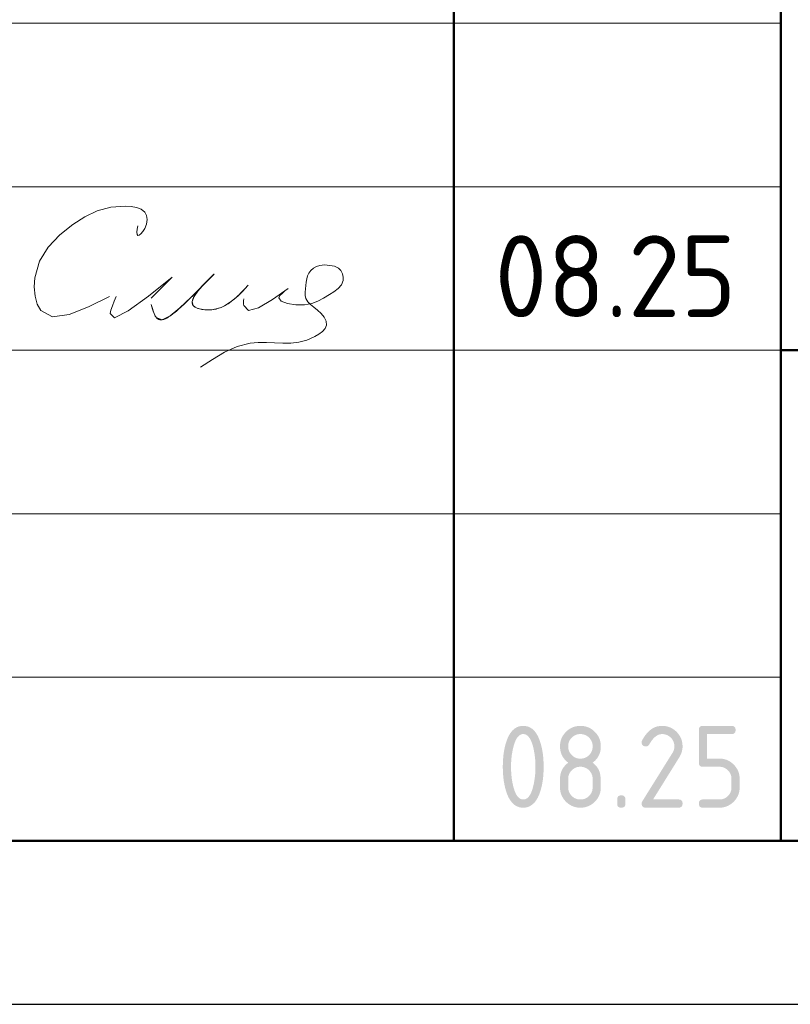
# Model space of a CAD drawing. Header units: millimetres. Extents: x 0 to 50400, y 0 to 35640.
# Tile 9 of 16: x 32607 to 35435, y 0 to 3613. Entities that reach past the tile are written whole.
import ezdxf

# ---------------------------------------------------------------- set-up
doc = ezdxf.new("R2010")
doc.units = ezdxf.units.MM
doc.layers.add('Standard', color=7, linetype='Continuous', lineweight=25)
doc.styles.add('ISOCPEUR', font='txt')

msp = doc.modelspace()

# ---------------------------------------------------------------- hatches: boundary and pattern name
at = {"layer": 'Standard', "linetype": 'Continuous', "lineweight": 25, "transparency": 33554687}
h = msp.add_hatch(color=7, dxfattribs=at)
h.paths.add_polyline_path([(34499.8, 871.5), (34499.8, 880.9), (34499.3, 889.9), (34498.8, 899), (34497.8, 907.7), (34496.8, 916.5), (34495.3, 925), (34493.9, 933.5), (34491.9, 941.7), (34490.4, 948), (34488.7, 953.4), (34487, 958.8), (34485.1, 963.5), (34483.2, 968.2), (34481.1, 972.1), (34479, 975.9), (34476.7, 979), (34474.4, 982.2), (34471.8, 984.5), (34469.3, 986.8), (34466.6, 988.4), (34463.9, 989.9), (34461, 990.7), (34458.1, 991.5), (34455, 991.5), (34451.9, 991.5), (34449, 990.7), (34446.1, 989.9), (34443.4, 988.4), (34440.8, 986.8), (34438.3, 984.5), (34435.8, 982.1), (34433.5, 979), (34431.2, 975.9), (34429.1, 972), (34427, 968.1), (34425.1, 963.4), (34423.2, 958.7), (34421.5, 953.2), (34419.8, 947.8), (34418.3, 941.5), (34416.3, 933.1), (34414.8, 924.5), (34413.2, 916), (34412.2, 907.2), (34411.2, 898.5), (34410.7, 889.5), (34410.2, 880.6), (34410.2, 871.5), (34410.2, 862.3), (34410.7, 853.3), (34411.2, 844.3), (34412.2, 835.5), (34413.2, 826.7), (34414.6, 818.2), (34416.1, 809.6), (34418.1, 801.3), (34419.6, 795.1), (34421.3, 789.7), (34423, 784.2), (34424.9, 779.6), (34426.8, 774.9), (34428.9, 771), (34431, 767.1), (34433.3, 764), (34435.6, 760.9), (34438.1, 758.6), (34440.6, 756.3), (34443.3, 754.7), (34446.1, 753.2), (34449, 752.4), (34451.9, 751.6), (34455, 751.6), (34458.1, 751.6), (34461, 752.4), (34463.9, 753.2), (34466.6, 754.7), (34469.3, 756.3), (34471.8, 758.6), (34474.4, 760.9), (34476.7, 764), (34479, 767.1), (34481.1, 771), (34483.2, 774.9), (34485.1, 779.6), (34487, 784.2), (34488.7, 789.7), (34490.4, 795.1), (34491.9, 801.3), (34493.9, 809.6), (34495.3, 818.2), (34496.8, 826.7), (34497.8, 835.5), (34498.8, 844.3), (34499.3, 853.3), (34499.8, 862.3)])
h.paths.add_polyline_path([(34529.9, 871.5), (34529.9, 864.8), (34529.6, 858.4), (34529.4, 851.9), (34529, 845.6), (34528.6, 839.4), (34528, 833.4), (34527.4, 827.3), (34526.6, 821.5), (34525.7, 815.7), (34524.7, 810.2), (34523.7, 804.6), (34522.4, 799.3), (34521.2, 793.9), (34519.8, 788.8), (34518.3, 783.7), (34516.7, 778.8), (34514.3, 771.7), (34511.5, 765.4), (34508.7, 759.1), (34505.6, 753.8), (34502.5, 748.4), (34499, 743.9), (34495.5, 739.4), (34491.6, 735.9), (34487.8, 732.3), (34483.5, 729.6), (34479.3, 726.9), (34474.7, 725.1), (34470.2, 723.3), (34465.2, 722.4), (34460.3, 721.5), (34455, 721.5), (34449.7, 721.5), (34444.7, 722.4), (34439.8, 723.3), (34435.2, 725.1), (34430.6, 726.9), (34426.4, 729.6), (34422.2, 732.2), (34418.4, 735.8), (34414.5, 739.4), (34411, 743.8), (34407.5, 748.3), (34404.4, 753.6), (34401.2, 759), (34398.5, 765.2), (34395.7, 771.5), (34393.3, 778.6), (34391.6, 783.5), (34390.2, 788.6), (34388.8, 793.7), (34387.5, 799.1), (34386.3, 804.4), (34385.3, 810), (34384.2, 815.6), (34383.4, 821.4), (34382.6, 827.2), (34382, 833.2), (34381.4, 839.3), (34380.9, 845.5), (34380.5, 851.8), (34380.3, 858.3), (34380.1, 864.8), (34380.1, 871.5), (34380.1, 878.3), (34380.3, 884.8), (34380.5, 891.3), (34380.9, 897.6), (34381.4, 903.8), (34382, 909.9), (34382.6, 915.9), (34383.4, 921.7), (34384.2, 927.5), (34385.3, 933.1), (34386.3, 938.7), (34387.5, 944), (34388.8, 949.4), (34390.2, 954.5), (34391.6, 959.6), (34393.3, 964.5), (34395.7, 971.6), (34398.5, 977.9), (34401.2, 984.1), (34404.4, 989.5), (34407.5, 994.8), (34411, 999.3), (34414.5, 1003.7), (34418.4, 1007.3), (34422.2, 1010.9), (34426.4, 1013.5), (34430.6, 1016.2), (34435.2, 1018), (34439.8, 1019.8), (34444.7, 1020.7), (34449.7, 1021.5), (34455, 1021.5), (34460.3, 1021.5), (34465.2, 1020.6), (34470.2, 1019.8), (34474.7, 1018), (34479.3, 1016.2), (34483.5, 1013.5), (34487.8, 1010.8), (34491.6, 1007.2), (34495.5, 1003.6), (34499, 999.2), (34502.5, 994.7), (34505.6, 989.3), (34508.7, 984), (34511.5, 977.7), (34514.3, 971.4), (34516.7, 964.3), (34518.3, 959.4), (34519.8, 954.3), (34521.2, 949.2), (34522.4, 943.8), (34523.7, 938.5), (34524.7, 932.9), (34525.7, 927.3), (34526.6, 921.5), (34527.4, 915.7), (34528, 909.7), (34528.6, 903.7), (34529, 897.4), (34529.4, 891.2), (34529.6, 884.7), (34529.9, 878.3)], flags=16)
h = msp.add_hatch(color=7, dxfattribs=at)
h.paths.add_polyline_path([(34664.8, 751.6), (34669.5, 751.6), (34673.9, 752.4), (34678.2, 753.2), (34682.2, 754.9), (34686.1, 756.5), (34689.7, 758.9), (34693.4, 761.4), (34696.6, 764.7), (34699.9, 767.9), (34702.3, 771.6), (34704.7, 775.2), (34706.4, 779.2), (34708, 783.2), (34708.8, 787.5), (34709.6, 791.9), (34709.6, 796.6), (34709.6, 826.6), (34709.6, 831.2), (34708.8, 835.6), (34708, 839.9), (34706.4, 843.8), (34704.7, 847.8), (34702.2, 851.5), (34699.8, 855.1), (34696.5, 858.4), (34693.2, 861.7), (34689.6, 864.1), (34686, 866.6), (34682, 868.3), (34678.1, 869.9), (34673.8, 870.7), (34669.5, 871.6), (34664.8, 871.6), (34660.1, 871.6), (34655.8, 870.7), (34651.5, 869.9), (34647.5, 868.3), (34643.5, 866.7), (34639.9, 864.2), (34636.3, 861.8), (34633, 858.5), (34629.8, 855.2), (34627.3, 851.6), (34624.9, 848), (34623.3, 844), (34621.6, 840), (34620.8, 835.6), (34620, 831.3), (34620, 826.6), (34620, 796.6), (34620, 791.9), (34620.8, 787.5), (34621.6, 783.2), (34623.3, 779.2), (34624.9, 775.2), (34627.3, 771.6), (34629.8, 767.9), (34633, 764.7), (34636.3, 761.4), (34639.9, 758.9), (34643.5, 756.5), (34647.5, 754.9), (34651.5, 753.2), (34655.8, 752.4), (34660.1, 751.6)])
h.paths.add_polyline_path([(34664.8, 721.5), (34660.9, 721.5), (34657.2, 721.9), (34653.5, 722.2), (34649.9, 722.9), (34646.3, 723.6), (34642.8, 724.6), (34639.4, 725.7), (34636, 727), (34632.7, 728.4), (34629.6, 730.1), (34626.4, 731.8), (34623.4, 733.9), (34620.4, 735.9), (34617.5, 738.3), (34614.6, 740.7), (34611.9, 743.5), (34609.1, 746.2), (34606.7, 749.1), (34604.3, 752), (34602.3, 755), (34600.2, 758), (34598.5, 761.2), (34596.8, 764.4), (34595.4, 767.7), (34594.1, 771), (34593, 774.5), (34592, 777.9), (34591.3, 781.6), (34590.6, 785.2), (34590.3, 788.9), (34590, 792.6), (34590, 796.5), (34590, 826.5), (34590, 831.2), (34590.4, 835.6), (34590.9, 840.1), (34591.8, 844.3), (34592.8, 848.5), (34594.2, 852.5), (34595.6, 856.4), (34597.5, 860.2), (34599.4, 863.9), (34601.7, 867.5), (34604.1, 871), (34606.9, 874.3), (34609.7, 877.6), (34613, 880.6), (34616.3, 883.7), (34620, 886.5), (34616.3, 889.4), (34613, 892.4), (34609.7, 895.5), (34606.9, 898.8), (34604.1, 902.1), (34601.7, 905.6), (34599.4, 909.2), (34597.5, 912.9), (34595.6, 916.7), (34594.2, 920.6), (34592.8, 924.6), (34591.8, 928.8), (34590.9, 933), (34590.4, 937.4), (34590, 941.9), (34590, 946.5), (34590, 950.4), (34590.3, 954.2), (34590.6, 957.9), (34591.3, 961.5), (34592, 965.1), (34593, 968.6), (34594.1, 972.1), (34595.4, 975.4), (34596.8, 978.7), (34598.5, 981.9), (34600.2, 985), (34602.3, 988.1), (34604.3, 991.1), (34606.7, 994), (34609.1, 996.9), (34611.9, 999.6), (34614.6, 1002.4), (34617.5, 1004.8), (34620.4, 1007.2), (34623.4, 1009.2), (34626.4, 1011.3), (34629.6, 1013), (34632.7, 1014.7), (34636, 1016.1), (34639.4, 1017.4), (34642.8, 1018.5), (34646.3, 1019.5), (34649.9, 1020.2), (34653.5, 1020.9), (34657.2, 1021.2), (34660.9, 1021.5), (34664.8, 1021.5), (34668.7, 1021.5), (34672.4, 1021.2), (34676.2, 1020.9), (34679.8, 1020.2), (34683.4, 1019.5), (34686.8, 1018.5), (34690.3, 1017.4), (34693.6, 1016.1), (34696.9, 1014.7), (34700.1, 1013), (34703.2, 1011.3), (34706.3, 1009.2), (34709.3, 1007.2), (34712.2, 1004.8), (34715.1, 1002.4), (34717.8, 999.6), (34720.5, 996.9), (34722.9, 994), (34725.3, 991.1), (34727.4, 988.1), (34729.4, 985), (34731.1, 981.9), (34732.8, 978.7), (34734.2, 975.4), (34735.6, 972.1), (34736.6, 968.6), (34737.6, 965.1), (34738.3, 961.5), (34739, 957.9), (34739.3, 954.2), (34739.7, 950.4), (34739.7, 946.5), (34739.7, 941.9), (34739.2, 937.4), (34738.7, 933), (34737.8, 928.8), (34736.9, 924.6), (34735.5, 920.6), (34734.1, 916.7), (34732.2, 912.9), (34730.3, 909.2), (34727.9, 905.6), (34725.6, 902.1), (34722.8, 898.8), (34720, 895.5), (34716.7, 892.4), (34713.4, 889.4), (34709.6, 886.5), (34715, 882.5), (34719.4, 877.9), (34723.8, 873.3), (34727.2, 868.3), (34730.6, 863.3), (34733.1, 857.8), (34735.5, 852.3), (34736.9, 846.3), (34737.2, 844.8), (34737.5, 842.9), (34737.9, 841), (34738.1, 838.7), (34738.4, 836.4), (34738.6, 833.7), (34738.8, 831), (34739, 827.8), (34739.2, 824.7), (34739.3, 821.2), (34739.4, 817.7), (34739.5, 813.8), (34739.6, 809.9), (34739.6, 805.6), (34739.7, 801.3), (34739.7, 796.5), (34739.7, 792.6), (34739.3, 788.9), (34739, 785.2), (34738.3, 781.6), (34737.6, 777.9), (34736.6, 774.5), (34735.6, 771), (34734.2, 767.7), (34732.8, 764.4), (34731.1, 761.2), (34729.4, 758), (34727.4, 755), (34725.3, 752), (34722.9, 749.1), (34720.5, 746.2), (34717.8, 743.5), (34715.1, 740.7), (34712.2, 738.3), (34709.3, 735.9), (34706.3, 733.9), (34703.2, 731.8), (34700.1, 730.1), (34696.9, 728.4), (34693.6, 727), (34690.3, 725.7), (34686.8, 724.6), (34683.4, 723.6), (34679.8, 722.9), (34676.2, 722.2), (34672.4, 721.9), (34668.7, 721.5)], flags=16)
h.paths.add_polyline_path([(34664.8, 901.5), (34669.5, 901.5), (34673.9, 902.3), (34678.2, 903.1), (34682.2, 904.7), (34686.1, 906.4), (34689.7, 908.8), (34693.4, 911.3), (34696.6, 914.6), (34699.9, 917.8), (34702.3, 921.5), (34704.7, 925.1), (34706.4, 929.1), (34708, 933.1), (34708.8, 937.4), (34709.6, 941.8), (34709.6, 946.5), (34709.6, 951.1), (34708.8, 955.5), (34708, 959.8), (34706.4, 963.7), (34704.7, 967.7), (34702.2, 971.4), (34699.8, 975), (34696.5, 978.3), (34693.2, 981.6), (34689.6, 984), (34686, 986.5), (34682, 988.2), (34678.1, 989.8), (34673.8, 990.6), (34669.5, 991.5), (34664.8, 991.5), (34660.1, 991.5), (34655.8, 990.6), (34651.5, 989.8), (34647.5, 988.2), (34643.5, 986.6), (34639.9, 984.1), (34636.3, 981.7), (34633, 978.4), (34629.8, 975.1), (34627.3, 971.5), (34624.9, 967.9), (34623.3, 963.9), (34621.6, 959.9), (34620.8, 955.5), (34620, 951.2), (34620, 946.5), (34620, 941.8), (34620.8, 937.4), (34621.6, 933.1), (34623.3, 929.1), (34624.9, 925.1), (34627.3, 921.5), (34629.8, 917.8), (34633, 914.6), (34636.3, 911.3), (34639.9, 908.8), (34643.5, 906.4), (34647.5, 904.7), (34651.5, 903.1), (34655.8, 902.3), (34660.1, 901.5)])
for points in [[(34964.6, 1021.5), (34968.5, 1021.5), (34972.2, 1021.2), (34976, 1020.9), (34979.6, 1020.2), (34983.2, 1019.5), (34986.7, 1018.5), (34990.1, 1017.4), (34993.4, 1016.1), (34996.7, 1014.7), (34999.9, 1013), (35003.1, 1011.3), (35006.1, 1009.2), (35009.1, 1007.2), (35012, 1004.8), (35014.9, 1002.4), (35017.6, 999.6), (35020.4, 996.9), (35022.8, 994), (35025.2, 991.1), (35027.2, 988.1), (35029.3, 985), (35031, 981.9), (35032.7, 978.7), (35034.1, 975.4), (35035.5, 972.1), (35036.5, 968.6), (35037.5, 965.2), (35038.2, 961.5), (35038.9, 957.9), (35039.2, 954.2), (35039.6, 950.4), (35039.6, 946.6), (35039.6, 941.2), (35038.7, 935.9), (35037.9, 930.5), (35036.2, 925.1), (35034.5, 919.7), (35031.9, 914.3), (35029.3, 908.8), (35025.9, 903.4), (34931.4, 751.6), (35024.6, 751.6), (35026.4, 751.6), (35028.1, 751.4), (35029.7, 751.1), (35031.1, 750.7), (35032.5, 750.2), (35033.7, 749.5), (35034.9, 748.8), (35035.8, 747.8), (35036.8, 746.9), (35037.5, 745.7), (35038.2, 744.6), (35038.6, 743.2), (35039.1, 741.7), (35039.3, 740.1), (35039.6, 738.4), (35039.6, 736.6), (35039.6, 734.7), (35039.3, 733), (35039.1, 731.4), (35038.6, 730), (35038.2, 728.6), (35037.5, 727.4), (35036.8, 726.2), (35035.8, 725.3), (35034.9, 724.4), (35033.7, 723.7), (35032.5, 723), (35031.1, 722.5), (35029.7, 722), (35028.1, 721.8), (35026.4, 721.5), (35024.6, 721.5), (34904.6, 721.5), (34902.7, 721.5), (34901.1, 721.8), (34899.5, 722), (34898.1, 722.5), (34896.7, 723), (34895.5, 723.7), (34894.3, 724.4), (34893.4, 725.3), (34892.4, 726.2), (34891.7, 727.4), (34891, 728.6), (34890.6, 730), (34890.1, 731.4), (34889.9, 733), (34889.6, 734.7), (34889.6, 736.5), (34889.6, 738.8), (34890.2, 741), (34890.9, 743.1), (34892.1, 745.2), (35002.1, 921.7), (35004, 924.7), (35005.4, 927.8), (35006.8, 930.8), (35007.7, 933.9), (35008.6, 937), (35009.1, 940.2), (35009.6, 943.3), (35009.6, 946.5), (35009.6, 951.2), (35008.8, 955.5), (35007.9, 959.8), (35006.3, 963.8), (35004.6, 967.7), (35002.2, 971.4), (34999.7, 975), (34996.4, 978.3), (34993.1, 981.6), (34989.5, 984.1), (34985.8, 986.6), (34981.9, 988.2), (34977.9, 989.8), (34973.6, 990.7), (34969.3, 991.5), (34964.6, 991.5), (34961.4, 991.5), (34958.3, 990.9), (34955.2, 990.3), (34952.1, 989.1), (34949.1, 988), (34946.1, 986.2), (34943.1, 984.4), (34940.1, 982.1), (34937.2, 979.7), (34934.3, 976.8), (34931.4, 973.8), (34928.6, 970.3), (34925.8, 966.7), (34923, 962.6), (34920.3, 958.5), (34917.6, 953.8), (34916.5, 952), (34915.2, 950.6), (34913.9, 949.2), (34912.3, 948.3), (34910.7, 947.4), (34908.8, 947), (34906.8, 946.5), (34904.6, 946.5), (34902.7, 946.5), (34901.1, 946.7), (34899.5, 947), (34898.1, 947.4), (34896.7, 947.9), (34895.5, 948.6), (34894.3, 949.3), (34893.4, 950.3), (34892.4, 951.2), (34891.7, 952.4), (34891, 953.5), (34890.6, 954.9), (34890.1, 956.3), (34889.9, 958), (34889.6, 959.6), (34889.6, 961.5), (34889.6, 963.2), (34890, 964.7), (34890.3, 966.3), (34891, 967.6), (34894.5, 974.4), (34898.2, 980.3), (34902, 986.2), (34906.1, 991.2), (34910.1, 996.3), (34914.4, 1000.5), (34918.8, 1004.7), (34923.4, 1008.1), (34928, 1011.4), (34932.8, 1014), (34937.7, 1016.5), (34942.9, 1018.2), (34948, 1019.9), (34953.5, 1020.7), (34958.9, 1021.5)], [(35099.5, 886.5), (35099.5, 1006.5), (35099.5, 1008.4), (35099.8, 1010.1), (35100, 1011.7), (35100.4, 1013.1), (35100.9, 1014.5), (35101.6, 1015.7), (35102.3, 1016.9), (35103.3, 1017.8), (35104.2, 1018.7), (35105.4, 1019.4), (35106.5, 1020.1), (35107.9, 1020.6), (35109.3, 1021.1), (35111, 1021.3), (35112.6, 1021.5), (35114.5, 1021.5), (35219.2, 1021.5), (35221.1, 1021.5), (35222.7, 1021.3), (35224.3, 1021.1), (35225.7, 1020.6), (35227.1, 1020.1), (35228.3, 1019.4), (35229.5, 1018.7), (35230.4, 1017.8), (35231.4, 1016.9), (35232.1, 1015.7), (35232.8, 1014.5), (35233.2, 1013.1), (35233.7, 1011.7), (35234, 1010), (35234.2, 1008.4), (35234.2, 1006.5), (35234.2, 1004.6), (35234, 1003), (35233.7, 1001.4), (35233.2, 999.9), (35232.8, 998.5), (35232.1, 997.4), (35231.4, 996.2), (35230.4, 995.2), (35229.5, 994.3), (35228.3, 993.6), (35227.1, 992.9), (35225.7, 992.4), (35224.3, 992), (35222.7, 991.7), (35221.1, 991.5), (35219.2, 991.5), (35129.6, 991.5), (35129.6, 901.6), (35174.4, 901.6), (35178.3, 901.6), (35182.1, 901.3), (35185.8, 900.9), (35189.4, 900.2), (35193, 899.5), (35196.4, 898.5), (35199.9, 897.5), (35203.2, 896.1), (35206.5, 894.7), (35209.7, 893), (35212.8, 891.3), (35215.9, 889.2), (35218.9, 887.1), (35221.8, 884.7), (35224.6, 882.3), (35227.4, 879.5), (35230.1, 876.8), (35232.5, 873.9), (35234.9, 871), (35236.9, 868), (35239, 864.9), (35240.7, 861.8), (35242.4, 858.6), (35243.8, 855.3), (35245.1, 852), (35246.2, 848.5), (35247.2, 845.1), (35247.9, 841.5), (35248.5, 837.9), (35248.9, 834.2), (35249.2, 830.4), (35249.2, 826.6), (35249.2, 796.6), (35249.2, 792.7), (35248.9, 788.9), (35248.5, 785.2), (35247.9, 781.6), (35247.2, 778), (35246.1, 774.5), (35245.1, 771), (35243.7, 767.7), (35242.4, 764.4), (35240.6, 761.2), (35238.9, 758.1), (35236.9, 755), (35234.8, 752), (35232.4, 749.1), (35230, 746.2), (35227.2, 743.5), (35224.5, 740.7), (35221.6, 738.3), (35218.7, 735.9), (35215.7, 733.9), (35212.7, 731.8), (35209.5, 730.1), (35206.3, 728.4), (35203, 727), (35199.7, 725.7), (35196.3, 724.6), (35192.8, 723.6), (35189.2, 722.9), (35185.7, 722.2), (35182, 721.9), (35178.2, 721.5), (35174.4, 721.5), (35114.5, 721.5), (35112.6, 721.5), (35111, 721.8), (35109.3, 722), (35107.9, 722.5), (35106.5, 723), (35105.4, 723.7), (35104.2, 724.4), (35103.3, 725.3), (35102.3, 726.2), (35101.6, 727.4), (35100.9, 728.6), (35100.5, 730), (35100, 731.4), (35099.8, 733), (35099.5, 734.7), (35099.5, 736.6), (35099.5, 738.4), (35099.8, 740.1), (35100, 741.7), (35100.4, 743.2), (35100.9, 744.6), (35101.6, 745.7), (35102.3, 746.9), (35103.3, 747.8), (35104.2, 748.8), (35105.4, 749.5), (35106.5, 750.2), (35107.9, 750.7), (35109.3, 751.1), (35111, 751.4), (35112.6, 751.6), (35114.5, 751.6), (35174.3, 751.6), (35179, 751.6), (35183.4, 752.4), (35187.7, 753.2), (35191.7, 754.9), (35195.7, 756.5), (35199.3, 758.9), (35202.9, 761.4), (35206.1, 764.7), (35209.4, 767.9), (35211.9, 771.6), (35214.3, 775.2), (35215.9, 779.2), (35217.6, 783.2), (35218.4, 787.5), (35219.2, 791.9), (35219.2, 796.6), (35219.2, 826.6), (35219.2, 831.2), (35218.4, 835.5), (35217.5, 839.9), (35215.9, 843.8), (35214.3, 847.8), (35211.8, 851.4), (35209.3, 855.1), (35206, 858.4), (35202.8, 861.7), (35199.1, 864.1), (35195.5, 866.6), (35191.5, 868.3), (35187.6, 869.9), (35183.3, 870.7), (35179, 871.5), (35174.3, 871.5), (35114.5, 871.5), (35112.6, 871.5), (35111, 871.8), (35109.3, 872), (35107.9, 872.5), (35106.5, 873), (35105.4, 873.6), (35104.2, 874.4), (35103.3, 875.3), (35102.3, 876.2), (35101.6, 877.4), (35100.9, 878.6), (35100.4, 880), (35100, 881.4), (35099.8, 883), (35099.5, 884.7)], [(34799.8, 751.6), (34799.8, 753.5), (34800, 755.1), (34800.3, 756.8), (34800.7, 758.2), (34801.2, 759.6), (34801.9, 760.8), (34802.6, 761.9), (34803.6, 762.9), (34804.5, 763.8), (34805.7, 764.5), (34806.8, 765.2), (34808.2, 765.7), (34809.7, 766.2), (34811.3, 766.4), (34812.9, 766.6), (34814.8, 766.6), (34816.7, 766.6), (34818.3, 766.4), (34820, 766.2), (34821.4, 765.7), (34822.8, 765.2), (34824, 764.5), (34825.2, 763.8), (34826.1, 762.9), (34827, 761.9), (34827.7, 760.8), (34828.4, 759.6), (34828.9, 758.2), (34829.4, 756.8), (34829.6, 755.1), (34829.8, 753.5), (34829.8, 751.6), (34829.8, 736.6), (34829.8, 734.7), (34829.6, 733), (34829.4, 731.4), (34828.9, 730), (34828.4, 728.6), (34827.7, 727.4), (34827, 726.2), (34826.1, 725.3), (34825.2, 724.4), (34824, 723.7), (34822.8, 723), (34821.4, 722.5), (34820, 722), (34818.3, 721.8), (34816.7, 721.5), (34814.8, 721.5), (34812.9, 721.5), (34811.3, 721.8), (34809.7, 722), (34808.2, 722.5), (34806.8, 723), (34805.7, 723.7), (34804.5, 724.4), (34803.6, 725.3), (34802.6, 726.2), (34801.9, 727.4), (34801.2, 728.6), (34800.7, 730), (34800.3, 731.4), (34800, 733), (34799.8, 734.7), (34799.8, 736.6)]]:
    msp.add_hatch(color=7, dxfattribs=at).paths.add_polyline_path(points, flags=16)

# ---------------------------------------------------------------- linework, layer by layer
at = {"layer": 'Standard', "color": 7, "linetype": 'Continuous', "lineweight": 50, "transparency": 33554687}
for p, q in [((34200, 600), (34200, 7200)), ((35400, 600), (35400, 7200)), ((35400, 2400), (49800, 2400))]:
    msp.add_line(p, q, dxfattribs=at)
at = {"layer": 'Standard', "color": 7, "linetype": 'Continuous', "lineweight": 13, "transparency": 33554687}
for p, q in [((27600, 3600), (35400, 3600)), ((27600, 3000), (35400, 3000)), ((27600, 3000), (35400, 3000)), ((27600, 2400), (35400, 2400)), ((27600, 2400), (35400, 2400)), ((27600, 1800), (35400, 1800)), ((27600, 1200), (35400, 1200))]:
    msp.add_line(p, q, dxfattribs=at)
at = {"layer": 'Standard', "color": 7, "linetype": 'Continuous', "lineweight": 25, "transparency": 33554687}
msp.add_line((27600, 600), (49800, 600), dxfattribs=at)
msp.add_line((27600, 600), (49800, 600), dxfattribs=at)
msp.add_line((27600, 600), (49800, 600), dxfattribs=at)
msp.add_lwpolyline([(0, 0), (50400, 0), (50400, 35640), (0, 35640), (0, 0)], close=True, dxfattribs=at)
at = {"layer": 'Standard', "color": 7, "linetype": 'Continuous', "lineweight": 13, "transparency": 33554687}
msp.add_lwpolyline([(50400, 35640), (0, 35640), (0, 0), (50400, 0), (50400, 35640)], dxfattribs=at)
at = {"layer": 'Standard', "color": 7, "linetype": 'Continuous', "lineweight": 50, "transparency": 33554687}
msp.add_lwpolyline([(2400, 35040), (49800, 35040), (49800, 600), (2400, 600), (2400, 35040)], close=True, dxfattribs=at)
at = {"layer": 'Standard', "color": 7, "linetype": 'Continuous', "lineweight": 25, "transparency": 33554687}
msp.add_lwpolyline([(49800, 7200), (27600, 7200), (27600, 600), (49800, 600), (49800, 7200)], dxfattribs=at)
at = {"layer": 'Standard', "color": 250, "linetype": 'Continuous', "lineweight": 18, "true_color": 0x2d2d2d, "transparency": 33554687}
for points in [[(33040.4, 2856.7), (33038.6, 2844.1), (33037.5, 2832.9), (33037.9, 2824.6), (33040.4, 2820.7), (33045.4, 2822), (33052.1, 2827.6), (33059.3, 2836.1), (33065.8, 2846.1), (33072.8, 2863.1), (33074.8, 2879.3), (33072.4, 2893.9), (33065.8, 2906.1), (33052.7, 2917.1), (33035.5, 2924.1), (33015.8, 2927.8), (32995.3, 2929.2), (32941.5, 2925), (32892, 2911.2), (32846, 2889.5), (32802.5, 2861.9), (32754, 2823.6), (32711.7, 2778.7), (32679.9, 2726.4), (32662.7, 2665.8), (32660.8, 2632.1), (32663.8, 2599), (32671.8, 2569.2), (32684.9, 2545.6), (32728.1, 2523.1), (32788.3, 2531), (32859.9, 2559.1), (32937.1, 2597.2)], [(33592.6, 2626.6), (33580.6, 2617.6), (33570.1, 2608.7), (33562.3, 2600.4), (33558.6, 2592.7), (33566.4, 2580.1), (33589.4, 2571.5), (33620.4, 2567.1), (33652, 2567.2), (33679.2, 2571.8), (33701.8, 2580.2), (33722.5, 2591.4), (33743.5, 2604.4), (33760, 2614.7), (33775.5, 2626.1), (33787.8, 2639.4), (33794.4, 2655.3), (33794.7, 2667.8), (33791.6, 2680.5), (33785.5, 2692.1), (33776.9, 2701.1), (33769.7, 2705.3), (33761.8, 2708.1), (33753.4, 2710), (33744.8, 2711.2), (33735.7, 2712.3), (33726.7, 2712.8), (33717.7, 2712.6), (33708.8, 2711.2), (33696.8, 2707.2), (33685.6, 2700.9), (33675.8, 2692.6), (33668.3, 2682.8), (33663.6, 2672.6), (33660.8, 2661.6), (33659, 2650), (33657.6, 2637.9), (33656, 2625.1), (33654.9, 2612.6), (33655.2, 2600.7), (33657.6, 2589.9), (33664.4, 2578.2), (33674.6, 2567.9), (33686.9, 2558), (33700, 2547.5), (33713.4, 2534.7), (33724.5, 2520.8), (33731.6, 2506.5), (33732.9, 2492.4), (33728, 2480), (33718.2, 2468.7), (33705.1, 2458.6), (33690.5, 2449.9), (33661.1, 2437.2), (33631.8, 2429.7), (33602.5, 2426.3), (33572.9, 2425.7), (33542.8, 2426.8), (33512.5, 2428), (33482.4, 2428.2), (33452.9, 2425.7), (33405, 2413.5), (33359.2, 2392.9), (33314.7, 2366.6), (33270.9, 2337.5)], [(33446.1, 2639), (33445.5, 2638.3), (33444.9, 2637.6), (33444.3, 2637), (33443.6, 2636.3), (33434.6, 2626.5), (33425.5, 2616.8), (33416.1, 2607.3), (33406.5, 2598), (33400.4, 2592.6), (33394.2, 2587.3), (33387.9, 2582.1), (33381.3, 2577.2), (33375.9, 2573.4), (33370.3, 2569.8), (33364.7, 2566.5), (33358.9, 2563.3), (33353.8, 2560.7), (33348.5, 2558.3), (33343.2, 2556.2), (33337.8, 2554.2), (33332.8, 2552.7), (33327.6, 2551.3), (33322.5, 2550.1), (33317.3, 2549.2), (33312.1, 2548.5), (33306.9, 2548), (33301.8, 2547.7), (33296.6, 2547.7), (33291.3, 2547.9), (33286, 2548.3), (33280.8, 2548.9), (33275.6, 2549.7), (33271.4, 2550.6), (33267.2, 2551.6), (33263, 2552.8), (33259, 2554.3), (33256.4, 2555.4), (33253.8, 2556.6), (33251.3, 2558), (33249, 2559.5), (33247.5, 2560.6), (33246.1, 2561.8), (33244.9, 2563), (33243.7, 2564.4), (33242.9, 2565.6), (33242.2, 2566.8), (33241.6, 2568.1), (33241, 2569.5), (33240.6, 2571), (33240.3, 2572.5), (33240.2, 2574.1), (33240.1, 2575.6), (33240.2, 2577.8), (33240.5, 2579.9), (33240.9, 2582), (33241.5, 2584.1), (33242.5, 2587.3), (33243.8, 2590.5), (33245.2, 2593.6), (33246.8, 2596.6), (33249.7, 2601.5), (33252.9, 2606.3), (33256.2, 2610.9), (33259.7, 2615.5), (33266.2, 2623.7), (33272.9, 2631.7), (33279.9, 2639.3), (33287.2, 2646.7), (33295.5, 2654.5), (33303.8, 2662.2), (33312.1, 2670.2), (33320, 2678.9), (33320.3, 2679.2), (33320.5, 2679.4), (33320.8, 2679.6), (33321.1, 2679.7), (33321.1, 2679.7), (33321.1, 2679.7), (33321.1, 2679.7), (33321.1, 2679.7), (33321.1, 2679.7), (33321.1, 2679.7), (33321.1, 2679.7), (33321.1, 2679.7), (33321.1, 2679.7), (33321.1, 2679.7), (33321.1, 2679.7), (33321.1, 2679.7), (33321.1, 2679.7), (33321.1, 2679.7), (33321.1, 2679.7), (33321.1, 2679.7), (33321, 2679.5), (33320.9, 2679.3), (33320.7, 2679.1), (33320.5, 2679), (33305.7, 2666), (33292.2, 2652.6), (33279.4, 2638.9), (33266.7, 2625.1), (33248.4, 2606), (33229.5, 2587.3), (33210.1, 2568.9), (33190.4, 2551), (33183.5, 2544.9), (33176.6, 2539), (33169.5, 2533.3), (33162.2, 2527.8), (33158, 2524.8), (33153.6, 2522), (33149.2, 2519.4), (33144.6, 2517), (33141.7, 2515.6), (33138.7, 2514.4), (33135.7, 2513.4), (33132.7, 2512.6), (33130.6, 2512.2), (33128.5, 2511.9), (33126.3, 2511.8), (33124.2, 2511.8), (33122.5, 2512), (33120.8, 2512.3), (33119.2, 2512.7), (33117.6, 2513.2), (33116.1, 2513.9), (33114.6, 2514.7), (33113.2, 2515.6), (33111.9, 2516.6), (33110.4, 2517.9), (33109, 2519.4), (33107.7, 2521), (33106.5, 2522.6), (33104.6, 2525.6), (33102.9, 2528.6), (33101.5, 2531.8), (33100.1, 2535), (33097.2, 2543), (33094.6, 2551.1), (33092.3, 2559.2), (33090.1, 2567.4)], [(33090.1, 2567.4), (33094, 2553.5), (33098.1, 2540.4), (33102.8, 2529), (33108.3, 2520.1), (33130.3, 2512.1), (33159.9, 2526.1), (33195.4, 2555.6), (33235.1, 2594), (33268.7, 2627.1), (33298, 2656.1), (33317, 2675.3), (33320, 2678.8), (33313.9, 2673.2), (33303.8, 2663.5), (33291.2, 2650.8), (33277.5, 2636.4), (33260.3, 2616.3), (33246.9, 2596.7), (33240.3, 2579), (33243.6, 2564.6), (33250.9, 2558.2), (33261.3, 2553.4), (33273.7, 2550.1), (33286.7, 2548.2), (33317.9, 2549.3), (33346.2, 2557.4), (33371.9, 2570.8), (33395.2, 2588.1), (33408.7, 2600.1), (33421.5, 2612.7), (33433.9, 2625.7), (33446.1, 2639)], [(32961.1, 2597.2), (32953.8, 2579.5), (32947.1, 2562.6), (32942, 2547.5), (32939.1, 2535.1), (32954.5, 2518.3), (33005.5, 2544.4), (33080.1, 2598.9), (33166.5, 2667.8)], [(33166.5, 2667.8), (33147.4, 2648.7), (33128.3, 2629.6), (33109.2, 2610.5), (33090.1, 2591.4)], [(33429.2, 2588.1), (33428.8, 2581.6), (33428.6, 2575.3), (33428.7, 2569.4), (33429.2, 2564.1), (33446.4, 2545.5), (33483.9, 2556.2), (33534.9, 2586.5), (33592.6, 2626.6)]]:
    msp.add_lwpolyline(points, dxfattribs=at)

# ---------------------------------------------------------------- texts
at = {"layer": 'Standard', "color": 7, "linetype": 'Continuous', "lineweight": 25, "transparency": 33554687, "insert": (34350.1, 2521.5), "char_height": 300, "width": 1070.015, "attachment_point": 7, "style": 'ISOCPEUR'}
msp.add_mtext('\\W0.94;08.25', dxfattribs=at)

doc.saveas('drawing.dxf')
